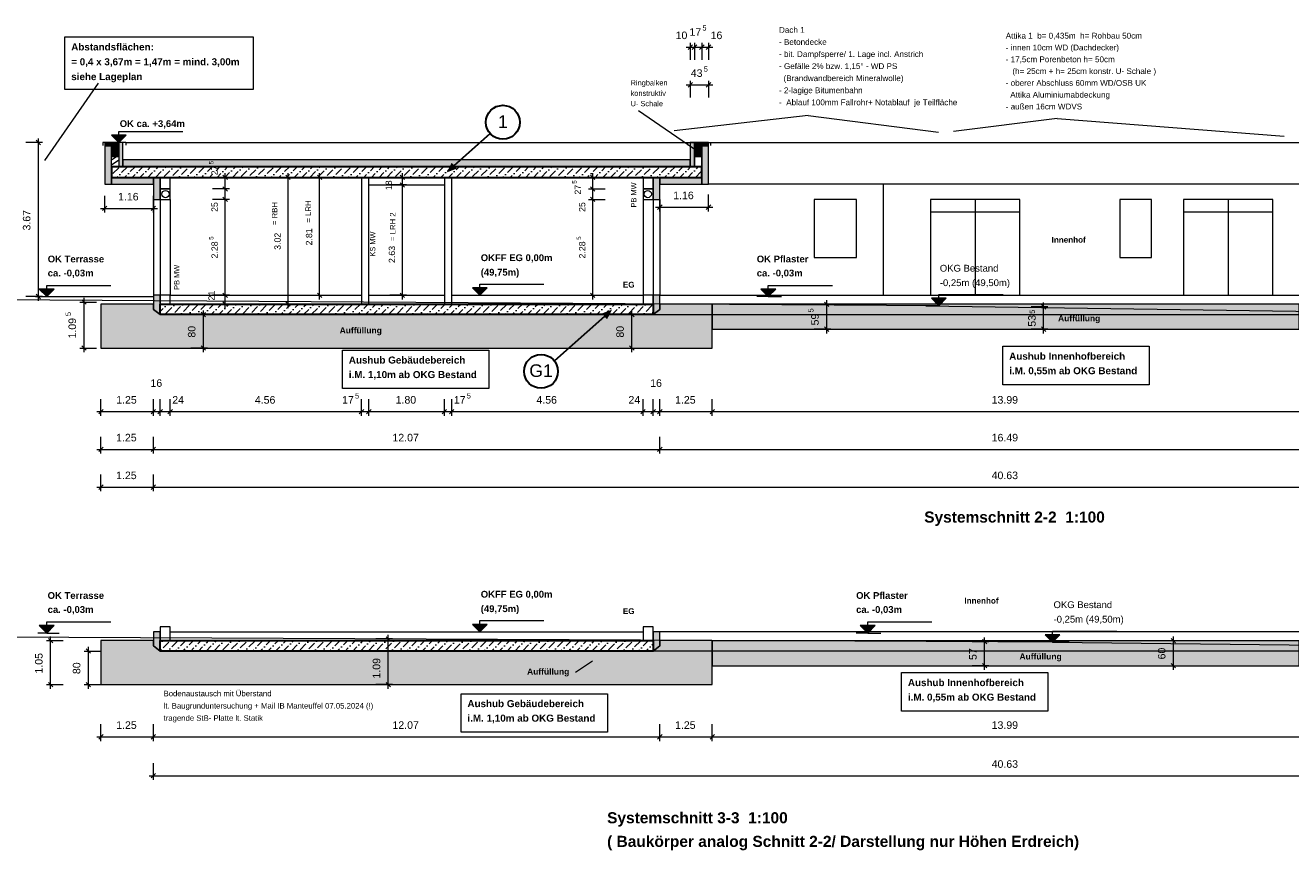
# Model space of a CAD drawing. Header units: millimetres. Extents: x -15507 to 123453, y -13113 to 44965.
# Tile 11 of 13: x 73105 to 103262, y -1251 to 18427. Entities that reach past the tile are written whole.
import ezdxf
from ezdxf.xclip import XClip

# ---------------------------------------------------------------- set-up
doc = ezdxf.new("R2010")
doc.units = ezdxf.units.MM
doc.header["$MEASUREMENT"] = 0
doc.header["$XCLIPFRAME"] = 0
for name, color, linetype in [('Schnitt_1_-_1#2_3_Schnitt 1 - 12', 7, 'Continuous'), ('T03 Cutfill', 7, 'Continuous'), ('Аннотация - Текст', 7, 'Continuous'), ('Чертеж и Рисунок', 7, 'Continuous')]:
    doc.layers.add(name, color=color, linetype=linetype)
doc.styles.add('СГЕНЕРИР_СТИЛЬ_1', font='arial.ttf')
doc.styles.add('СГЕНЕРИР_СТИЛЬ_2', font='arialbd.ttf')
doc.styles.add('СГЕНЕРИР_СТИЛЬ_5', font='arial.ttf')
pattern_1 = [(45, (0, 0), (-183.84776, 183.84776), [195, -65, 0, -65]), (45, (22.98, 206.83), (-183.84776, 183.84776), [195, -65, 0, -65])]

# ---------------------------------------------------------------- blocks, each defined once
blk = doc.blocks.new('Чертеж_3_3', base_point=(118258, 15965))
at = {"layer": 'Schnitt_1_-_1#2_3_Schnitt 1 - 12', "linetype": 'Continuous', "lineweight": 0, "true_color": 0x000000}
for points in [[(75333, 15631), (75509, 15808), (75156, 15808)], [(73616, 11961), (73793, 12138), (73439, 12138)], [(83937, 11991), (84113, 12168), (83760, 12168)], [(90812, 11961), (90989, 12138), (90636, 12138)], [(73615, 3938), (73792, 4115), (73438, 4115)], [(83937, 3968), (84113, 4145), (83760, 4145)], [(93181, 3938), (93357, 4115), (93004, 4115)]]:
    blk.add_hatch(color=18, dxfattribs=at).paths.add_polyline_path(points)
at = {"layer": 'Schnitt_1_-_1#2_3_Schnitt 1 - 12', "linetype": 'Continuous', "lineweight": 18, "true_color": 0xa0ffff}
for points in [[(75333, 15631), (74998, 15631), (74998, 15551), (75333, 15551)], [(75158, 15551), (74998, 15551), (74998, 14641), (75158, 14641)], [(75433, 15631), (75333, 15631), (75333, 15051), (75433, 15051)], [(88953, 15631), (88953, 15051), (89053, 15051), (89053, 15631)], [(89053, 15631), (89053, 15551), (89388, 15551), (89388, 15631)], [(89228, 15551), (89228, 14641), (89388, 14641), (89388, 15551)], [(75433, 15220), (75433, 15051), (88953, 15051), (88953, 15221)], [(76158, 14800), (75158, 14800), (75158, 14641), (76158, 14641)], [(76158, 14800), (76158, 14276), (76318, 14276), (76318, 14800)], [(88068, 14801), (88068, 14276), (88228, 14276), (88228, 14800)], [(88228, 14800), (88228, 14641), (89228, 14641), (89228, 14800)], [(76318, 11991), (76158, 11991), (76157, 11653), (76318, 11531), (76317, 11781)], [(88068, 11991), (88068, 11781), (88067, 11531), (88228, 11653), (88228, 11991)], [(76318, 3968), (76158, 3968), (76158, 3631), (76318, 3508)], [(88067, 3968), (88067, 3508), (88227, 3631), (88227, 3968)]]:
    blk.add_hatch(color=131, dxfattribs=at).paths.add_polyline_path(points)
at = {"layer": 'Schnitt_1_-_1#2_3_Schnitt 1 - 12', "linetype": 'Continuous', "lineweight": 18}
for points in [[(75333, 15551), (75158, 15551), (75158, 15301), (75333, 15301)], [(89053, 15551), (89053, 15301), (89228, 15301), (89228, 15551)]]:
    blk.add_hatch(color=9, dxfattribs=at).paths.add_polyline_path(points)
at = {"layer": 'Schnitt_1_-_1#2_3_Schnitt 1 - 12', "linetype": 'Continuous', "lineweight": 0, "true_color": 0xffffff}
for points in [[(74908, 11781), (74908, 10731), (89478, 10731), (89478, 11775), (88228, 11781), (88228, 11653), (88067, 11531), (76318, 11531), (76157, 11653), (76157, 11781)], [(89478, 11775), (89478, 11181), (103467, 11181), (103467, 11775)], [(74908, 3758), (74908, 2708), (89478, 2708), (89478, 3753), (88228, 3758), (88228, 3630), (88067, 3508), (76318, 3508), (76157, 3630), (76157, 3758)], [(89478, 3753), (89478, 3158), (103467, 3158), (103467, 3753)]]:
    blk.add_hatch(color=7, dxfattribs=at).paths.add_polyline_path(points)
at = {"layer": 'Schnitt_1_-_1#2_3_Schnitt 1 - 12', "linetype": 'Continuous', "lineweight": 18, "true_color": 0x0046ff}
for points in [[(94877, 11741), (95054, 11918), (94701, 11918)], [(97587, 3718), (97764, 3895), (97410, 3895)]]:
    blk.add_hatch(color=160, dxfattribs=at).paths.add_polyline_path(points)
at = {"layer": 'Schnitt_1_-_1#2_3_Schnitt 1 - 12', "color": 7, "linetype": 'Continuous', "lineweight": 18}
for p, q in [((88853, 17906), (89053, 17906)), ((88900, 17853), (89006, 17959)), ((88953, 18006), (88953, 17606)), ((89000, 17853), (89106, 17959)), ((89053, 18006), (89053, 17606)), ((89053, 17906), (89228, 17906)), ((89175, 17853), (89281, 17959)), ((89228, 18006), (89228, 17606)), ((89228, 17906), (89488, 17906)), ((89335, 17853), (89441, 17959)), ((89388, 18006), (89388, 17606)), ((74845, 17046), (73562, 15205)), ((88853, 17006), (89488, 17006)), ((88900, 16953), (89006, 17059)), ((88953, 17106), (88953, 16706)), ((89335, 16953), (89441, 17059)), ((89388, 17106), (89388, 16706)), ((89138, 15411), (87722, 16389)), ((91763, 16277), (88572, 15908)), ((91763, 16277), (94868, 15880)), ((97699, 16207), (95223, 15894)), ((97699, 16207), (103108, 15780)), ((75333, 15808), (75333, 15896)), ((75333, 15896), (76861, 15896)), ((75498, 15631), (74950, 15631)), ((74950, 15631), (74950, 15564)), ((75498, 15631), (75498, 15570)), ((75498, 15631), (88888, 15631)), ((88888, 15631), (89435, 15631)), ((88888, 15631), (88888, 15570)), ((89435, 15631), (89435, 15564)), ((89435, 15631), (103558, 15631)), ((75158, 15216), (75277, 15301)), ((75158, 15096), (75333, 15220)), ((75246, 15051), (75333, 15051)), ((77968, 14801), (77568, 14801)), ((77921, 14748), (77815, 14854)), ((77868, 14526), (77868, 14901)), ((79268, 14801), (79668, 14801)), ((79421, 14748), (79315, 14854)), ((79368, 11681), (79368, 14901)), ((80018, 14801), (80418, 14801)), ((80171, 14748), (80065, 14854)), ((80118, 11891), (80118, 14901)), ((82193, 14801), (81793, 14801)), ((82146, 14748), (82040, 14854)), ((82093, 14621), (82093, 14901)), ((86528, 14801), (86928, 14801)), ((86681, 14748), (86575, 14854)), ((86628, 14526), (86628, 14901)), ((76558, 14526), (76318, 14526)), ((77968, 14526), (77568, 14526)), ((77921, 14473), (77815, 14579)), ((77868, 14276), (77868, 14526)), ((82193, 14621), (81793, 14621)), ((82146, 14568), (82040, 14674)), ((82093, 11891), (82093, 14621)), ((86528, 14526), (86928, 14526)), ((86681, 14473), (86575, 14579)), ((86628, 14276), (86628, 14526)), ((87828, 14526), (88068, 14526)), ((103558, 14641), (89388, 14641)), ((93548, 14641), (93548, 11991)), ((74998, 13961), (74998, 14361)), ((76158, 13961), (76158, 14361)), ((76158, 14276), (76158, 12890)), ((76158, 14276), (76158, 11991)), ((76318, 14276), (76318, 11989)), ((76558, 14276), (76558, 11991)), ((77968, 14276), (77568, 14276)), ((77921, 14223), (77815, 14329)), ((77868, 11991), (77868, 14276)), ((86528, 14276), (86928, 14276)), ((86681, 14223), (86575, 14329)), ((86628, 11891), (86628, 14276)), ((87828, 14276), (87828, 11991)), ((88068, 14276), (88068, 11991)), ((88228, 13991), (88228, 14391)), ((88228, 14276), (88228, 11991)), ((89388, 13991), (89388, 14391)), ((95743, 14276), (95743, 11991)), ((101773, 14276), (101773, 11991)), ((74898, 14061), (76258, 14061)), ((74945, 14008), (75051, 14114)), ((76105, 14008), (76211, 14114)), ((88128, 14091), (89488, 14091)), ((88175, 14038), (88281, 14144)), ((89335, 14038), (89441, 14144)), ((94678, 13977), (96808, 13977)), ((100708, 13977), (102838, 13977)), ((73616, 12138), (73616, 12226)), ((73616, 12226), (75145, 12226)), ((83937, 12168), (83937, 12256)), ((83937, 12256), (85465, 12256)), ((90812, 12138), (90812, 12226)), ((90812, 12226), (92341, 12226)), ((73349, 11961), (76158, 11961)), ((74405, 11828), (74805, 11828)), ((74558, 11775), (74452, 11881)), ((74505, 10631), (74505, 11928)), ((76558, 11991), (81118, 11991)), ((77968, 11991), (77568, 11991)), ((77968, 11781), (77568, 11781)), ((77921, 11938), (77815, 12044)), ((77921, 11728), (77815, 11834)), ((77868, 11681), (77868, 11991)), ((79268, 11781), (79668, 11781)), ((79421, 11728), (79315, 11834)), ((80018, 11991), (80418, 11991)), ((80171, 11938), (80065, 12044)), ((81293, 11991), (83093, 11991)), ((82193, 11991), (81793, 11991)), ((82146, 11938), (82040, 12044)), ((83268, 11991), (87828, 11991)), ((86528, 11991), (86928, 11991)), ((86681, 11938), (86575, 12044)), ((88228, 11991), (104717, 11991)), ((90812, 11961), (90538, 11961)), ((90812, 11961), (91125, 11961)), ((92304, 11775), (91904, 11775)), ((92257, 11722), (92151, 11828)), ((92204, 11081), (92204, 11875)), ((94877, 12006), (96406, 12006)), ((94877, 11918), (94877, 12006)), ((97427, 11662), (97321, 11768)), ((97374, 11081), (97374, 11815)), ((77450, 11531), (77050, 11531)), ((77403, 11478), (77297, 11584)), ((77350, 10631), (77350, 11631)), ((87459, 11531), (87859, 11531)), ((87612, 11478), (87506, 11584)), ((87559, 10631), (87559, 11631)), ((88067, 11531), (104878, 11531)), ((97474, 11715), (97074, 11715)), ((92304, 11181), (91904, 11181)), ((92257, 11128), (92151, 11234)), ((97474, 11181), (97074, 11181)), ((97427, 11128), (97321, 11234)), ((74405, 10731), (74805, 10731)), ((74558, 10678), (74452, 10784)), ((77450, 10731), (77050, 10731)), ((77403, 10678), (77297, 10784)), ((87459, 10731), (87859, 10731)), ((87612, 10678), (87506, 10784)), ((74908, 9116), (74908, 9516)), ((76157, 9116), (76157, 9516)), ((76318, 9116), (76318, 9516)), ((76558, 9116), (76558, 9516)), ((81118, 9116), (81118, 9516)), ((81293, 9116), (81293, 9516)), ((83093, 9116), (83093, 9516)), ((83268, 9116), (83268, 9516)), ((87828, 9116), (87828, 9516)), ((88068, 9116), (88068, 9516)), ((88228, 9116), (88228, 9516)), ((89478, 9116), (89478, 9516)), ((74808, 9216), (76157, 9216)), ((74855, 9163), (74961, 9269)), ((76104, 9163), (76210, 9269)), ((76157, 9216), (76318, 9216)), ((76265, 9163), (76371, 9269)), ((76318, 9216), (76558, 9216)), ((76505, 9163), (76611, 9269)), ((76558, 9216), (81118, 9216)), ((81065, 9163), (81171, 9269)), ((81118, 9216), (81293, 9216)), ((81240, 9163), (81346, 9269)), ((81293, 9216), (83093, 9216)), ((83040, 9163), (83146, 9269)), ((83093, 9216), (83268, 9216)), ((83215, 9163), (83321, 9269)), ((83268, 9216), (87828, 9216)), ((87775, 9163), (87881, 9269)), ((87828, 9216), (88068, 9216)), ((88015, 9163), (88121, 9269)), ((88068, 9216), (88228, 9216)), ((88175, 9163), (88281, 9269)), ((88228, 9216), (89478, 9216)), ((89425, 9163), (89531, 9269)), ((89478, 9216), (103467, 9216)), ((74908, 8216), (74908, 8616)), ((76157, 8216), (76157, 8616)), ((88228, 8216), (88228, 8616)), ((74808, 8316), (76157, 8316)), ((74855, 8263), (74961, 8369)), ((76104, 8263), (76210, 8369)), ((76157, 8316), (88228, 8316)), ((88175, 8263), (88281, 8369)), ((88228, 8316), (104718, 8316)), ((74908, 7316), (74908, 7716)), ((76157, 7316), (76157, 7716)), ((74808, 7416), (76157, 7416)), ((74855, 7363), (74961, 7469)), ((76104, 7363), (76210, 7469)), ((76157, 7416), (116788, 7416)), ((83937, 4145), (83937, 4234)), ((83937, 4234), (85465, 4234)), ((73615, 3938), (73403, 3938)), ((73615, 4115), (73615, 4204)), ((73615, 4204), (75143, 4204)), ((73615, 3938), (73916, 3938)), ((76558, 3968), (87827, 3968)), ((104718, 3968), (88067, 3968)), ((93181, 3938), (92907, 3938)), ((93181, 4115), (93181, 4204)), ((93181, 4204), (94709, 4204)), ((93181, 3938), (93493, 3938)), ((97587, 3984), (99116, 3984)), ((97587, 3895), (97587, 3984)), ((73608, 3758), (74008, 3758)), ((73761, 3705), (73655, 3811)), ((73708, 2608), (73708, 3858)), ((81856, 3798), (81456, 3798)), ((81809, 3745), (81703, 3851)), ((81756, 2608), (81756, 3898)), ((96067, 3730), (95667, 3730)), ((96020, 3677), (95914, 3783)), ((95967, 3058), (95967, 3830)), ((100367, 3758), (100767, 3758)), ((100520, 3705), (100414, 3811)), ((100467, 3058), (100467, 3858)), ((74508, 3508), (74908, 3508)), ((74661, 3455), (74555, 3561)), ((74608, 2608), (74608, 3608)), ((104718, 3508), (88067, 3508)), ((86218, 3001), (86621, 3278)), ((96067, 3158), (95667, 3158)), ((96020, 3105), (95914, 3211)), ((100367, 3158), (100767, 3158)), ((100520, 3105), (100414, 3211)), ((73761, 2655), (73655, 2761)), ((74661, 2655), (74555, 2761)), ((81809, 2655), (81703, 2761)), ((73608, 2708), (74008, 2708)), ((74508, 2708), (74908, 2708)), ((81856, 2708), (81456, 2708)), ((74855, 1409), (74961, 1515)), ((74908, 1362), (74908, 1762)), ((76105, 1409), (76211, 1515)), ((76158, 1362), (76158, 1762)), ((88174, 1409), (88280, 1515)), ((88227, 1362), (88227, 1762)), ((89425, 1409), (89531, 1515)), ((89478, 1362), (89478, 1762)), ((74808, 1462), (76158, 1462)), ((76158, 1462), (88227, 1462)), ((88227, 1462), (89478, 1462)), ((89478, 1462), (103467, 1462)), ((76158, 435), (76158, 835)), ((76058, 535), (116887, 535)), ((76105, 482), (76211, 588))]:
    blk.add_line(p, q, dxfattribs=at)
at = {"layer": 'Schnitt_1_-_1#2_3_Schnitt 1 - 12', "color": 5, "linetype": 'Continuous', "lineweight": 18}
for p, q in [((73470, 15578), (73364, 15684)), ((73417, 11861), (73417, 15731)), ((73517, 15631), (73117, 15631)), ((81293, 14621), (83093, 14621)), ((94877, 11741), (71158, 11891)), ((73517, 11961), (73117, 11961)), ((73470, 11908), (73364, 12014)), ((94569, 11741), (121788, 11351)), ((97980, 3718), (71158, 3848)), ((97587, 3718), (121788, 3448))]:
    blk.add_line(p, q, dxfattribs=at)
at = {"layer": 'Schnitt_1_-_1#2_3_Schnitt 1 - 12', "color": 7, "linetype": 'Continuous', "lineweight": 18, "flags": 128}
for points in [[(78538, 16896), (74050, 16896), (74050, 18148), (78538, 18148)], [(75333, 15631), (75509, 15808), (75156, 15808)], [(75333, 15631), (74998, 15631), (74998, 15551), (75333, 15551)], [(75158, 15551), (74998, 15551), (74998, 14641), (75158, 14641)], [(75333, 15551), (75158, 15551), (75158, 15301), (75333, 15301)], [(75433, 15631), (75333, 15631), (75333, 15051), (75433, 15051)], [(88953, 15631), (88953, 15051), (89053, 15051), (89053, 15631)], [(89053, 15631), (89053, 15551), (89388, 15551), (89388, 15631)], [(89053, 15551), (89053, 15301), (89228, 15301), (89228, 15551)], [(89228, 15551), (89228, 14641), (89388, 14641), (89388, 15551)], [(75433, 15220), (75433, 15051), (88953, 15051), (88953, 15221)], [(89053, 15301), (89053, 15051), (89228, 15051), (89228, 15301)], [(75158, 15051), (75158, 14801), (89228, 14801), (89228, 15051)], [(76158, 14800), (75158, 14800), (75158, 14641), (76158, 14641)], [(76158, 14800), (76158, 14276), (76318, 14276), (76318, 14800)], [(76558, 14801), (76318, 14801), (76318, 14526), (76558, 14526)], [(81118, 14801), (81118, 11781), (81293, 11781), (81293, 14801)], [(83093, 14801), (83093, 11781), (83268, 11781), (83268, 14801)], [(87828, 14801), (87828, 14526), (88068, 14526), (88068, 14801)], [(88068, 14801), (88068, 14276), (88228, 14276), (88228, 14800)], [(88228, 14800), (88228, 14641), (89228, 14641), (89228, 14800)], [(76558, 14526), (76318, 14526), (76318, 14276), (76558, 14276)], [(87828, 14526), (87828, 14276), (88068, 14276), (88068, 14526)], [(91908, 14276), (91908, 12891), (92918, 12891), (92918, 14276)], [(94678, 14276), (94678, 11991), (96808, 11991), (96808, 14276)], [(99188, 14276), (99188, 12891), (99948, 12891), (99948, 14276)], [(100708, 14276), (100708, 11991), (102838, 11991), (102838, 14276)], [(73616, 11961), (73793, 12138), (73439, 12138)], [(83937, 11991), (84113, 12168), (83760, 12168)], [(90812, 11961), (90989, 12138), (90636, 12138)], [(74908, 11781), (74908, 10731), (89478, 10731), (89478, 11775), (88228, 11781), (88228, 11653), (88067, 11531), (76318, 11531), (76157, 11653), (76157, 11781)], [(76318, 11991), (76158, 11991), (76157, 11653), (76318, 11531), (76317, 11781)], [(76318, 11991), (76318, 11781), (76558, 11781), (76558, 11991)], [(76318, 11781), (76318, 11531), (88067, 11531), (88068, 11781)], [(87828, 11991), (87828, 11781), (88068, 11781), (88068, 11991)], [(88068, 11991), (88068, 11781), (88067, 11531), (88228, 11653), (88228, 11991)], [(89478, 11775), (89478, 11181), (103467, 11181), (103467, 11775)], [(94877, 11741), (95054, 11918), (94701, 11918)], [(84150, 9766), (80665, 9766), (80665, 10682), (84150, 10682)], [(99888, 9858), (96403, 9858), (96403, 10774), (99888, 10774)], [(73615, 3938), (73792, 4115), (73438, 4115)], [(76318, 3968), (76158, 3968), (76158, 3631), (76318, 3508)], [(76318, 4088), (76318, 3758), (76558, 3758), (76558, 4088)], [(83937, 3968), (84113, 4145), (83760, 4145)], [(88067, 4088), (87827, 4088), (87827, 3758), (88067, 3758)], [(88067, 3968), (88067, 3508), (88227, 3631), (88227, 3968)], [(93181, 3938), (93357, 4115), (93004, 4115)], [(74908, 3758), (74908, 2708), (89478, 2708), (89478, 3753), (88228, 3758), (88228, 3630), (88067, 3508), (76318, 3508), (76157, 3630), (76157, 3758)], [(76318, 3758), (76318, 3508), (88067, 3508), (88068, 3758)], [(89478, 3753), (89478, 3158), (103467, 3158), (103467, 3753)], [(97587, 3718), (97764, 3895), (97410, 3895)], [(97474, 2077), (93989, 2077), (93989, 2993), (97474, 2993)], [(86977, 1575), (83492, 1575), (83492, 2491), (86977, 2491)]]:
    blk.add_lwpolyline(points, close=True, dxfattribs=at)
at = {"layer": 'Schnitt_1_-_1#2_3_Schnitt 1 - 12', "color": 7, "linetype": 'Continuous', "lineweight": 18}
for centre in [(76446, 14403), (87940, 14403)]:
    blk.add_circle(centre, 86.2, dxfattribs=at)
at = {"layer": 'Schnitt_1_-_1#2_3_Schnitt 1 - 12', "color": 7, "linetype": 'Continuous', "lineweight": 18, "attachment_point": 1}
for s, insert, char_height, style in [('\\A1;{\\pql;\\fArial|b0|i0|c204|p0;\\W1.000000;5}', (89242, 18427), 126, 'СГЕНЕРИР_СТИЛЬ_1'), ('\\A1;{\\pql;\\fArial|b0|i0|c204|p0;\\W1.000000;10}', (88604, 18277), 180, 'СГЕНЕРИР_СТИЛЬ_1'), ('\\A1;{\\pql;\\fArial|b0|i0|c204|p0;\\W1.000000;17}', (88934, 18358), 180, 'СГЕНЕРИР_СТИЛЬ_1'), ('\\A1;{\\pql;\\fArial|b0|i0|c204|p0;\\W1.000000;16}', (89438, 18277), 180, 'СГЕНЕРИР_СТИЛЬ_1'), ('\\A1;{\\pql;\\fArial|b0|i0|c204|p0;\\W1.000000;43}', (88965, 17377), 180, 'СГЕНЕРИР_СТИЛЬ_1'), ('\\A1;{\\pql;\\fArial|b0|i0|c204|p0;\\W1.000000;5}', (89274, 17446), 126, 'СГЕНЕРИР_СТИЛЬ_1'), ('\\A1;{\\pql;\\fArial|b0|i0|c204|p0;\\W1.000000;1.16}', (75316, 14431), 180, 'СГЕНЕРИР_СТИЛЬ_1'), ('\\A1;{\\pql;\\fArial|b0|i0|c204|p0;\\W1.000000;1.16}', (88546, 14461), 180, 'СГЕНЕРИР_СТИЛЬ_1'), ('\\A1;{\\pql;\\fArial|b1|i0|c204|p0;\\W1.000000;Innenhof}', (97564, 13383), 138, 'СГЕНЕРИР_СТИЛЬ_2'), ('\\A1;{\\pql;\\fArial|b1|i0|c204|p0;\\W1.000000;EG}', (87346, 12311), 138, 'СГЕНЕРИР_СТИЛЬ_2'), ('\\A1;{\\pql;\\fArial|b0|i0|c204|p0;\\W1.000000;16}', (76088, 9987), 180, 'СГЕНЕРИР_СТИЛЬ_1'), ('\\A1;{\\pql;\\fArial|b0|i0|c204|p0;\\W1.000000;16}', (87998, 9987), 180, 'СГЕНЕРИР_СТИЛЬ_1'), ('\\A1;{\\pql;\\fArial|b0|i0|c204|p0;\\W1.000000;5}', (80963, 9656), 126, 'СГЕНЕРИР_СТИЛЬ_1'), ('\\A1;{\\pql;\\fArial|b0|i0|c204|p0;\\W1.000000;5}', (83626, 9656), 126, 'СГЕНЕРИР_СТИЛЬ_1'), ('\\A1;{\\pql;\\fArial|b0|i0|c204|p0;\\W1.000000;1.25}', (75271, 9587), 180, 'СГЕНЕРИР_СТИЛЬ_1'), ('\\A1;{\\pql;\\fArial|b0|i0|c204|p0;\\W1.000000;24}', (76608, 9587), 180, 'СГЕНЕРИР_СТИЛЬ_1'), ('\\A1;{\\pql;\\fArial|b0|i0|c204|p0;\\W1.000000;4.56}', (78576, 9587), 180, 'СГЕНЕРИР_СТИЛЬ_1'), ('\\A1;{\\pql;\\fArial|b0|i0|c204|p0;\\W1.000000;17}', (80655, 9587), 180, 'СГЕНЕРИР_СТИЛЬ_1'), ('\\A1;{\\pql;\\fArial|b0|i0|c204|p0;\\W1.000000;1.80}', (81931, 9587), 180, 'СГЕНЕРИР_СТИЛЬ_1'), ('\\A1;{\\pql;\\fArial|b0|i0|c204|p0;\\W1.000000;17}', (83318, 9587), 180, 'СГЕНЕРИР_СТИЛЬ_1'), ('\\A1;{\\pql;\\fArial|b0|i0|c204|p0;\\W1.000000;4.56}', (85286, 9587), 180, 'СГЕНЕРИР_СТИЛЬ_1'), ('\\A1;{\\pql;\\fArial|b0|i0|c204|p0;\\W1.000000;24}', (87479, 9587), 180, 'СГЕНЕРИР_СТИЛЬ_1'), ('\\A1;{\\pql;\\fArial|b0|i0|c204|p0;\\W1.000000;1.25}', (88591, 9587), 180, 'СГЕНЕРИР_СТИЛЬ_1'), ('\\A1;{\\pql;\\fArial|b0|i0|c204|p0;\\W1.000000;13.99}', (96135, 9587), 180, 'СГЕНЕРИР_СТИЛЬ_1'), ('\\A1;{\\pql;\\fArial|b0|i0|c204|p0;\\W1.000000;1.25}', (75270, 8687), 180, 'СГЕНЕРИР_СТИЛЬ_1'), ('\\A1;{\\pql;\\fArial|b0|i0|c204|p0;\\W1.000000;12.07}', (81855, 8687), 180, 'СГЕНЕРИР_СТИЛЬ_1'), ('\\A1;{\\pql;\\fArial|b0|i0|c204|p0;\\W1.000000;16.49}', (96136, 8687), 180, 'СГЕНЕРИР_СТИЛЬ_1'), ('\\A1;{\\pql;\\fArial|b0|i0|c204|p0;\\W1.000000;1.25}', (75270, 7787), 180, 'СГЕНЕРИР_СТИЛЬ_1'), ('\\A1;{\\pql;\\fArial|b0|i0|c204|p0;\\W1.000000;40.63}', (96135, 7787), 180, 'СГЕНЕРИР_СТИЛЬ_1'), ('\\A1;{\\pql;\\fArial|b1|i0|c204|p0;\\W1.000000;Systemschnitt 2-2  1:100}', (94528, 6835), 264, 'СГЕНЕРИР_СТИЛЬ_2'), ('\\A1;{\\pql;\\fArial|b1|i0|c204|p0;\\W1.000000;EG}', (87346, 4528), 138, 'СГЕНЕРИР_СТИЛЬ_2'), ('\\A1;{\\pql;\\fArial|b1|i0|c204|p0;\\W1.000000;Innenhof}', (95486, 4778), 138, 'СГЕНЕРИР_СТИЛЬ_2'), ('\\A1;{\\pql;\\fArial|b0|i0|c204|p0;\\W1.000000;1.25}', (75271, 1833), 180, 'СГЕНЕРИР_СТИЛЬ_1'), ('\\A1;{\\pql;\\fArial|b0|i0|c204|p0;\\W1.000000;12.07}', (81855, 1833), 180, 'СГЕНЕРИР_СТИЛЬ_1'), ('\\A1;{\\pql;\\fArial|b0|i0|c204|p0;\\W1.000000;1.25}', (88590, 1833), 180, 'СГЕНЕРИР_СТИЛЬ_1'), ('\\A1;{\\pql;\\fArial|b0|i0|c204|p0;\\W1.000000;13.99}', (96135, 1833), 180, 'СГЕНЕРИР_СТИЛЬ_1'), ('\\A1;{\\pql;\\fArial|b0|i0|c204|p0;\\W1.000000;40.63}', (96135, 905), 180, 'СГЕНЕРИР_СТИЛЬ_1')]:
    blk.add_mtext(s, dxfattribs=dict(at, insert=insert, char_height=char_height, style=style))
for s, insert, char_height, line_spacing_factor, style in [('\\A1;{\\pql;\\fArial|b0|i0|c204|p0;\\W1.000000;Dach 1\\P\\pql;\\fArial|b0|i0|c204|p0;\\W1.000000;- Betondecke\\P\\pql;\\fArial|b0|i0|c204|p0;\\W1.000000;- bit. Dampfsperre/ 1. Lage incl. Anstrich\\P\\pql;\\fArial|b0|i0|c204|p0;\\W1.000000;- Gefälle 2% bzw. 1,15° - WD PS \\P\\pql;\\fArial|b0|i0|c204|p0;\\W1.000000;  (Brandwandbereich Mineralwolle)\\P\\pql;\\fArial|b0|i0|c204|p0;\\W1.000000;- 2-lagige Bitumenbahn\\P\\pql;\\fArial|b0|i0|c204|p0;\\W1.000000;-  Ablauf 100mm Fallrohr+ Notablauf  je Teilfläche}', (91068, 18385), 138, 1.251025, 'СГЕНЕРИР_СТИЛЬ_1'), ('\\A1;{\\pql;\\fArial|b0|i0|c204|p0;\\W1.000000;Attika 1  b= 0,435m  h= Rohbau 50cm\\P\\pql;\\fArial|b0|i0|c204|p0;\\W1.000000;- innen 10cm WD (Dachdecker)\\P\\pql;\\fArial|b0|i0|c204|p0;\\W1.000000;- 17,5cm Porenbeton h= 50cm\\P\\pql;\\fArial|b0|i0|c204|p0;\\W1.000000;   (h= 25cm + h= 25cm konstr. U- Schale )\\P\\pql;\\fArial|b0|i0|c204|p0;\\W1.000000;- oberer Abschluss 60mm WD/OSB UK\\P\\pql;\\fArial|b0|i0|c204|p0;\\W1.000000;  Attika Aluminiumabdeckung\\P\\pql;\\fArial|b0|i0|c204|p0;\\W1.000000;- außen 16cm WDVS}', (96471, 18247), 138, 1.223109, 'СГЕНЕРИР_СТИЛЬ_1'), ('\\A1;{\\pql;\\fArial|b0|i0|c204|p0;\\W1.000000;Ringbalken\\P\\pql;\\fArial|b0|i0|c204|p0;\\W1.000000;konstruktiv\\P\\pql;\\fArial|b0|i0|c204|p0;\\W1.000000;U- Schale}', (87531, 17118), 126, 1.178606, 'СГЕНЕРИР_СТИЛЬ_1'), ('\\A1;{\\pql;\\fArial|b0|i0|c204|p0;\\W1.000000;Bodenaustausch mit Überstand\\P\\pql;\\fArial|b0|i0|c204|p0;\\W1.000000;lt. Baugrunduntersuchung + Mail IB Manteuffel 07.05.2024 (!)\\P\\pql;\\fArial|b0|i0|c204|p0;\\W1.000000;tragende StB- Platte lt. Statik}', (76401, 2562), 132, 1.328112, 'СГЕНЕРИР_СТИЛЬ_1'), ('\\A1;{\\pql;\\fArial|b1|i0|c204|p0;\\W1.000000;Systemschnitt 3-3  1:100 \\P\\pql;\\fArial|b1|i0|c204|p0;\\W1.000000;( Baukörper analog Schnitt 2-2/ Darstellung nur Höhen Erdreich)}', (86971, -334), 264, 1.279245, 'СГЕНЕРИР_СТИЛЬ_2')]:
    blk.add_mtext(s, dxfattribs=dict(at, insert=insert, char_height=char_height, line_spacing_factor=line_spacing_factor, style=style))
at = {"layer": 'Schnitt_1_-_1#2_3_Schnitt 1 - 12', "color": 5, "linetype": 'Continuous', "lineweight": 18, "attachment_point": 1}
for s, insert, char_height, line_spacing_factor, style in [('\\A1;{\\pql;\\fArial|b1|i0|c204|p0;\\W1.000000;Abstandsflächen:\\P\\pql;\\fArial|b1|i0|c204|p0;\\W1.000000;= 0,4 x 3,67m = 1,47m = mind. 3,00m\\P\\pql;\\fArial|b1|i0|c204|p0;\\W1.000000;siehe Lageplan}', (74200, 17995), 168, 1.263508, 'СГЕНЕРИР_СТИЛЬ_2'), ('\\A1;{\\pql;\\fArial|b0|i0|c204|p0;\\W1.000000;OKG Bestand\\P\\pql;\\fArial|b0|i0|c204|p0;\\W1.000000;-0,25m (49,50m)}', (94900, 12716), 162, 1.279225, 'СГЕНЕРИР_СТИЛЬ_1'), ('\\A1;{\\pql;\\fArial|b1|i0|c204|p0;\\W1.000000;Aushub Innenhofbereich\\P\\pql;\\fArial|b1|i0|c204|p0;\\W1.000000;i.M. 0,55m ab OKG Bestand}', (96553, 10622), 168, 1.236992, 'СГЕНЕРИР_СТИЛЬ_2'), ('\\A1;{\\pql;\\fArial|b1|i0|c204|p0;\\W1.000000;Aushub Gebäudebereich\\P\\pql;\\fArial|b1|i0|c204|p0;\\W1.000000;i.M. 1,10m ab OKG Bestand}', (80815, 10530), 168, 1.236992, 'СГЕНЕРИР_СТИЛЬ_2'), ('\\A1;{\\pql;\\fArial|b0|i0|c204|p0;\\W1.000000;OKG Bestand\\P\\pql;\\fArial|b0|i0|c204|p0;\\W1.000000;-0,25m (49,50m)}', (97610, 4694), 162, 1.279225, 'СГЕНЕРИР_СТИЛЬ_1'), ('\\A1;{\\pql;\\fArial|b1|i0|c204|p0;\\W1.000000;Aushub Innenhofbereich\\P\\pql;\\fArial|b1|i0|c204|p0;\\W1.000000;i.M. 0,55m ab OKG Bestand}', (94139, 2840), 168, 1.236992, 'СГЕНЕРИР_СТИЛЬ_2'), ('\\A1;{\\pql;\\fArial|b1|i0|c204|p0;\\W1.000000;Aushub Gebäudebereich\\P\\pql;\\fArial|b1|i0|c204|p0;\\W1.000000;i.M. 1,10m ab OKG Bestand}', (83642, 2339), 168, 1.236992, 'СГЕНЕРИР_СТИЛЬ_2')]:
    blk.add_mtext(s, dxfattribs=dict(at, insert=insert, char_height=char_height, line_spacing_factor=line_spacing_factor, style=style))
at = {"layer": 'Schnitt_1_-_1#2_3_Schnitt 1 - 12', "color": 1, "linetype": 'Continuous', "lineweight": 18, "attachment_point": 1, "style": 'СГЕНЕРИР_СТИЛЬ_2'}
for s, insert, char_height in [('\\A1;{\\pql;\\fArial|b1|i0|c204|p0;\\W1.000000;OK ca. +3,64m}', (75355, 16163), 162), ('\\A1;{\\pql;\\fArial|b1|i0|c204|p0;\\W1.000000;Auffüllung}', (97718, 11513), 144), ('\\A1;{\\pql;\\fArial|b1|i0|c204|p0;\\W1.000000;Auffüllung}', (80597, 11225), 144), ('\\A1;{\\pql;\\fArial|b1|i0|c204|p0;\\W1.000000;Auffüllung}', (96799, 3451), 144), ('\\A1;{\\pql;\\fArial|b1|i0|c204|p0;\\W1.000000;Auffüllung}', (85064, 3092), 144)]:
    blk.add_mtext(s, dxfattribs=dict(at, insert=insert, char_height=char_height))
at = {"layer": 'Schnitt_1_-_1#2_3_Schnitt 1 - 12', "color": 7, "linetype": 'Continuous', "lineweight": 18, "attachment_point": 1, "rotation": 90, "style": 'СГЕНЕРИР_СТИЛЬ_1'}
for s, insert, char_height in [('\\A1;{\\pql;\\fArial|b0|i0|c204|p0;\\W1.000000;5}', (77484, 15110), 105), ('\\A1;{\\pql;\\fArial|b0|i0|c204|p0;\\W1.000000;27}', (77542, 14851), 150), ('\\A1;{\\pql;\\fArial|b0|i0|c204|p0;\\W1.000000;18}', (81692, 14496), 150), ('\\A1;{\\pql;\\fArial|b0|i0|c204|p0;\\W1.000000;5}', (86138, 14650), 105), ('\\A1;{\\pql;\\fArial|b0|i0|c204|p0;\\W1.000000;27}', (86196, 14391), 150), ('\\A1;{\\pql;\\fArial|b0|i0|c204|p0;\\W1.000000;PB MW}', (87543, 14084), 126), ('\\A1;{\\pql;\\fArial|b0|i0|c204|p0;\\W1.000000;25}', (77542, 13977), 150), ('\\A1;{\\pql;\\fArial|b0|i0|c204|p0;\\W1.000000;= LRH}', (79781, 13724), 132), ('\\A1;{\\pql;\\fArial|b0|i0|c204|p0;\\W1.000000;25}', (86302, 13977), 150), ('\\A1;{\\pql;\\fArial|b0|i0|c204|p0;\\W1.000000;3.67}', (73047, 13534), 180), ('\\A1;{\\pql;\\fArial|b0|i0|c204|p0;\\W1.000000;= RBH}', (78982, 13663), 132), ('\\A1;{\\pql;\\fArial|b0|i0|c204|p0;\\W1.000000;= LRH 2}', (81795, 13284), 132), ('\\A1;{\\pql;\\fArial|b0|i0|c204|p0;\\W1.000000;5}', (77484, 13313), 105), ('\\A1;{\\pql;\\fArial|b0|i0|c204|p0;\\W1.000000;3.02}', (79042, 13073), 150), ('\\A1;{\\pql;\\fArial|b0|i0|c204|p0;\\W1.000000;2.81}', (79792, 13178), 150), ('\\A1;{\\pql;\\fArial|b0|i0|c204|p0;\\W1.000000;KS MW}', (81321, 12913), 126), ('\\A1;{\\pql;\\fArial|b0|i0|c204|p0;\\W1.000000;5}', (86244, 13313), 105), ('\\A1;{\\pql;\\fArial|b0|i0|c204|p0;\\W1.000000;2.28}', (77542, 12867), 150), ('\\A1;{\\pql;\\fArial|b0|i0|c204|p0;\\W1.000000;2.63}', (81767, 12759), 150), ('\\A1;{\\pql;\\fArial|b0|i0|c204|p0;\\W1.000000;2.28}', (86302, 12867), 150), ('\\A1;{\\pql;\\fArial|b0|i0|c204|p0;\\W1.000000;PB MW}', (76652, 12119), 126), ('\\A1;{\\pql;\\fArial|b0|i0|c204|p0;\\W1.000000;21}', (77467, 11866), 150), ('\\A1;{\\pql;\\fArial|b0|i0|c204|p0;\\W1.000000;5}', (74065, 11494), 126), ('\\A1;{\\pql;\\fArial|b0|i0|c204|p0;\\W1.000000;5}', (91764, 11580), 126), ('\\A1;{\\pql;\\fArial|b0|i0|c204|p0;\\W1.000000;59}', (91834, 11271), 180), ('\\A1;{\\pql;\\fArial|b0|i0|c204|p0;\\W1.000000;53}', (97005, 11241), 180), ('\\A1;{\\pql;\\fArial|b0|i0|c204|p0;\\W1.000000;5}', (97040, 11550), 126), ('\\A1;{\\pql;\\fArial|b0|i0|c204|p0;\\W1.000000;1.09}', (74134, 10960), 180), ('\\A1;{\\pql;\\fArial|b0|i0|c204|p0;\\W1.000000;80}', (76980, 10981), 180), ('\\A1;{\\pql;\\fArial|b0|i0|c204|p0;\\W1.000000;80}', (87189, 10981), 180), ('\\A1;{\\pql;\\fArial|b0|i0|c204|p0;\\W1.000000;1.05}', (73337, 2972), 180), ('\\A1;{\\pql;\\fArial|b0|i0|c204|p0;\\W1.000000;57}', (95597, 3295), 180), ('\\A1;{\\pql;\\fArial|b0|i0|c204|p0;\\W1.000000;60}', (100098, 3309), 180), ('\\A1;{\\pql;\\fArial|b0|i0|c204|p0;\\W1.000000;80}', (74237, 2959), 180), ('\\A1;{\\pql;\\fArial|b0|i0|c204|p0;\\W1.000000;1.09}', (81385, 2852), 180)]:
    blk.add_mtext(s, dxfattribs=dict(at, insert=insert, char_height=char_height))
at = {"layer": 'Schnitt_1_-_1#2_3_Schnitt 1 - 12', "color": 1, "linetype": 'Continuous', "lineweight": 18, "char_height": 162, "attachment_point": 1, "style": 'СГЕНЕРИР_СТИЛЬ_2'}
for s, insert, line_spacing_factor in [('\\A1;{\\pql;\\fArial|b1|i0|c204|p0;\\W1.000000;OKFF EG 0,00m \\P\\pql;\\fArial|b1|i0|c204|p0;\\W1.000000;(49,75m)}', (83959, 12966), 1.279245), ('\\A1;{\\pql;\\fArial|b1|i0|c204|p0;\\W1.000000;OK Terrasse \\P\\pql;\\fArial|b1|i0|c204|p0;\\W1.000000;ca. -0,03m}', (73639, 12936), 1.238525), ('\\A1;{\\pql;\\fArial|b1|i0|c204|p0;\\W1.000000;OK Pflaster\\P\\pql;\\fArial|b1|i0|c204|p0;\\W1.000000;ca. -0,03m}', (90537, 12936), 1.238525), ('\\A1;{\\pql;\\fArial|b1|i0|c204|p0;\\W1.000000;OK Terrasse \\P\\pql;\\fArial|b1|i0|c204|p0;\\W1.000000;ca. -0,03m}', (73637, 4914), 1.238525), ('\\A1;{\\pql;\\fArial|b1|i0|c204|p0;\\W1.000000;OKFF EG 0,00m \\P\\pql;\\fArial|b1|i0|c204|p0;\\W1.000000;(49,75m)}', (83959, 4944), 1.279245), ('\\A1;{\\pql;\\fArial|b1|i0|c204|p0;\\W1.000000;OK Pflaster\\P\\pql;\\fArial|b1|i0|c204|p0;\\W1.000000;ca. -0,03m}', (92905, 4914), 1.238525)]:
    blk.add_mtext(s, dxfattribs=dict(at, insert=insert, line_spacing_factor=line_spacing_factor))

msp = doc.modelspace()

# ---------------------------------------------------------------- hatches: boundary and pattern name
at = {"layer": 'T03 Cutfill', "linetype": 'Continuous', "lineweight": 30}
for points in [[(83328.1, 15080.8), (83389.6, 15011.9), (83144.8, 14917.2), (83266.6, 15149.8)], [(86907.3, 11486.9), (86845.7, 11555.8), (87090.6, 11650.5), (86968.8, 11417.9)]]:
    msp.add_hatch(color=5, dxfattribs=at).paths.add_polyline_path(points)
at = {"layer": 'T03 Cutfill', "linetype": 'Continuous', "lineweight": 15}
h = msp.add_hatch(dxfattribs=at)
h.set_pattern_fill('БЕТОН_01_0001', style=0, pattern_type=2)
h.set_pattern_definition(pattern_1)
h.paths.add_polyline_path([(75157.6, 14800.1), (89227.6, 14800.1), (89227.6, 15050.8), (75157.6, 15050.8)])
h = msp.add_hatch(dxfattribs=at)
h.set_pattern_fill('БЕТОН_01_0001', style=0, pattern_type=2)
h.set_pattern_definition(pattern_1)
h.paths.add_polyline_path([(76317.1, 11780.8), (88067.1, 11780.8), (88067.1, 11530.8), (76317.1, 11530.8)])
h = msp.add_hatch(dxfattribs=at)
h.set_pattern_fill('БЕТОН_01_0001', style=0, pattern_type=2)
h.set_pattern_definition(pattern_1)
h.paths.add_polyline_path([(76317.1, 3758.5), (88067.1, 3758.5), (88067.1, 3508.5), (76317.1, 3508.5)])

# ---------------------------------------------------------------- linework, layer by layer
at = {"color": 5, "linetype": 'Continuous', "lineweight": 30}
for p, q in [((83328.1, 15080.8), (84185.4, 15845.4)), ((86907.3, 11486.9), (85715.5, 10424.1))]:
    msp.add_line(p, q, dxfattribs=at)
for centre in [(84487.4, 16114.5), (85395.4, 10176.8)]:
    msp.add_circle(centre, 404.5, dxfattribs=at)
at = {"layer": 'T03 Cutfill', "color": 7, "linetype": 'Continuous', "lineweight": 30, "flags": 128}
for points in [[(75157.6, 14800.1), (89227.6, 14800.1), (89227.6, 15050.8), (75157.6, 15050.8)], [(76317.1, 11780.8), (88067.1, 11780.8), (88067.1, 11530.8), (76317.1, 11530.8)], [(76317.1, 3758.5), (88067.1, 3758.5), (88067.1, 3508.5), (76317.1, 3508.5)]]:
    msp.add_lwpolyline(points, close=True, dxfattribs=at)

# ---------------------------------------------------------------- block references
at = {"layer": 'Чертеж и Рисунок', "color": 161, "linetype": 'Continuous', "lineweight": 40, "true_color": 0x83aefe}
ref = msp.add_blockref('Чертеж_3_3', (118257.7, 15965.5), dxfattribs=at)
XClip(ref).set_block_clipping_path([(69873.248732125, -1424.6142130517), (123452.5965165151, 23870.0950470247)])

# ---------------------------------------------------------------- texts
at = {"layer": 'Аннотация - Текст', "color": 5, "linetype": 'Continuous', "lineweight": 30, "char_height": 300, "attachment_point": 2, "style": 'СГЕНЕРИР_СТИЛЬ_5'}
for s, insert in [('\\A1;{\\pqc;\\fArial|b0|i0|c204|p0;\\W1.000000;1}', (84487.4, 16281.6)), ('\\A1;{\\pqc;\\fArial|b0|i0|c204|p0;\\W1.000000;G\\fArial|b0|i0|c204|p0;\\W1.000000;1}', (85395.4, 10343.9))]:
    msp.add_mtext(s, dxfattribs=dict(at, insert=insert))

doc.saveas('drawing.dxf')
